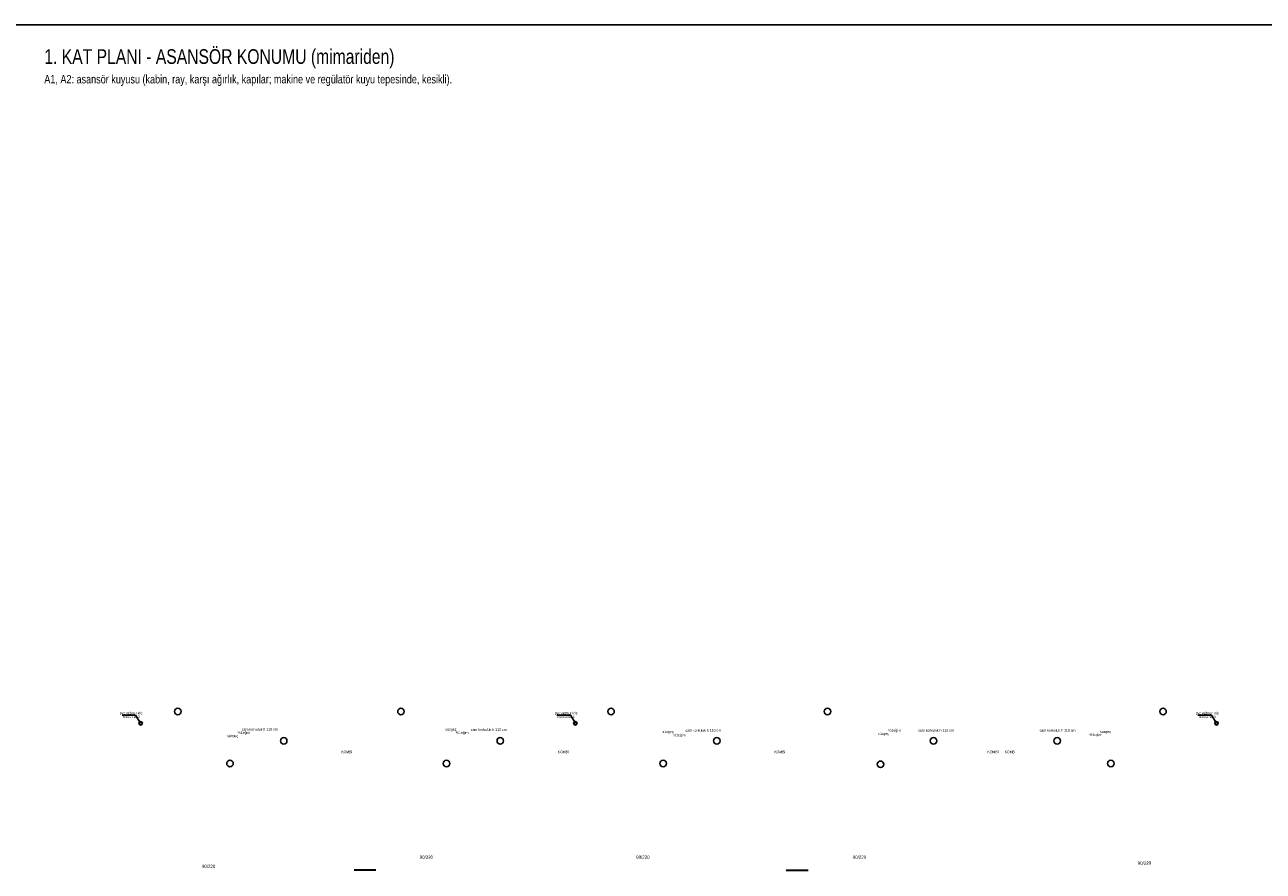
# Model space of a CAD drawing. Header units: centimetres. Extents: x 0 to 13234, y -30 to 2970.
# Tile 8 of 29: x 1160 to 3061, y 1671 to 2970. Entities that reach past the tile are written whole.
import ezdxf

# ---------------------------------------------------------------- set-up
doc = ezdxf.new("R2010")
doc.units = ezdxf.units.CM
for name, color, linetype in [('ASN-BASLIK', 5, 'Continuous'), ('ASN-CERCEVE', 7, 'Continuous'), ('ASN-MIMARI', 8, 'Continuous'), ('ASN-YAZI', 4, 'Continuous')]:
    doc.layers.add(name, color=color, linetype=linetype)

msp = doc.modelspace()

# ---------------------------------------------------------------- linework, layer by layer
at = {"layer": 'ASN-CERCEVE'}
for points in [[(0, 0), (13233.7, 0), (13233.7, 2970), (0, 2970)], [(100, 0), (13208.7, 0), (13208.7, 2970), (100, 2970)]]:
    msp.add_lwpolyline(points, close=True, dxfattribs=at)
at = {"layer": 'ASN-MIMARI'}
for p, q in [((1330.2, 1910.2), (1309.3, 1910.2)), ((1337.9, 1897.8), (1330.2, 1910.2)), ((1997.7, 1910.2), (1976.8, 1910.2)), ((2005.4, 1897.8), (1997.7, 1910.2)), ((2982.2, 1910.2), (2961.2, 1910.2)), ((2989.8, 1897.8), (2982.2, 1910.2)), ((1698.9, 1672.8), (1665.5, 1672.8)), ((1698.9, 1672.3), (1665.5, 1672.3)), ((2329.2, 1672.5), (2362.6, 1672.5)), ((2329.2, 1671.9), (2362.6, 1671.9))]:
    msp.add_line(p, q, dxfattribs=at)
for centre, radius in [((1395.1, 1915.9), 5), ((1737.6, 1915.9), 5), ((2060.1, 1915.9), 5), ((2392.6, 1915.9), 5), ((2907.6, 1915.9), 5), ((1337.9, 1897.8), 2.7), ((1337.9, 1897.8), 2.25), ((2005.4, 1897.8), 2.7), ((2005.4, 1897.8), 2.25), ((2989.8, 1897.8), 2.7), ((2989.8, 1897.8), 2.25), ((1557.6, 1870.9), 5), ((1890.1, 1870.9), 5), ((2222.6, 1870.9), 5), ((2555.1, 1870.9), 5), ((2745.1, 1870.9), 5), ((1475.1, 1836), 5), ((1807.6, 1836), 5), ((2140.1, 1836), 5), ((2473.9, 1834.8), 5), ((2827.6, 1836), 5)]:
    msp.add_circle(centre, radius, dxfattribs=at)

# ---------------------------------------------------------------- texts
at = {"layer": 'ASN-BASLIK', "width": 0.8}
msp.add_text('1. KAT PLANI - ASANSÖR KONUMU (mimariden)', height=22.5, dxfattribs=at).set_placement((1190, 2910))
at = {"layer": 'ASN-MIMARI', "width": 0.8}
for s, height, p in [('pvc yağmur iniş', 3.75, (1306.1, 1911.6)), ('borusu %%c10', 3.75, (1310.5, 1905.8)), ('pvc yağmur iniş', 3.75, (1973.6, 1911.6)), ('borusu %%c10', 3.75, (1978, 1905.8)), ('pvc yağmur iniş', 3.75, (2958, 1911.6)), ('borusu %%c10', 3.75, (2962.4, 1905.8)), ('%%%1eğim', 3.99, (1486.9, 1881.6)), ('cam korkuluk h 110 cm', 3.994, (1493.4, 1886.5)), ('süzgeç', 3.99, (1805.9, 1886.6)), ('%%%1eğim', 3.99, (1821.9, 1881.5)), ('cam korkuluk h 110 cm', 3.994, (1844.8, 1886.1)), ('süzgeç', 3.99, (2139.2, 1882.8)), ('%%%1eğim', 3.99, (2155.2, 1877.7)), ('cam korkuluk h 110 cm', 3.994, (2174.3, 1884.9)), ('süzgeç', 3.99, (2469.8, 1880)), ('%%%1eğim', 3.99, (2485.8, 1885.1)), ('cam korkuluk h 110 cm', 3.994, (2531.6, 1884.9)), ('cam korkuluk h 110 cm', 3.994, (2718.2, 1884.9)), ('%%%1eğim', 3.99, (2794.7, 1878.2)), ('süzgeç', 3.99, (2810.8, 1882.9)), ('süzgeç', 3.99, (1470.7, 1876.5)), ('KOMBİ', 3.99, (1645.9, 1851.9)), ('KOMBİ', 3.99, (1978.2, 1851.9)), ('KOMBİ', 3.99, (2310.7, 1851.9)), ('KOMBİ', 3.99, (2638.1, 1851.9)), ('KOMBİ', 3.99, (2664.4, 1851.9)), ('90/220', 5, (1766.3, 1689.8)), ('90/220', 5, (2098.8, 1689.8)), ('90/220', 5, (2431.3, 1689.8)), ('90/220', 5, (1432.1, 1675.7)), ('90/220', 5, (2868.8, 1680.7))]:
    msp.add_text(s, height=height, dxfattribs=at).set_placement(p)
at = {"layer": 'ASN-YAZI', "width": 0.8}
msp.add_text('A1, A2: asansör kuyusu (kabin, ray, karşı ağırlık, kapılar; makine ve regülatör kuyu tepesinde, kesikli).', height=13, dxfattribs=at).set_placement((1190, 2880))

doc.saveas('drawing.dxf')
